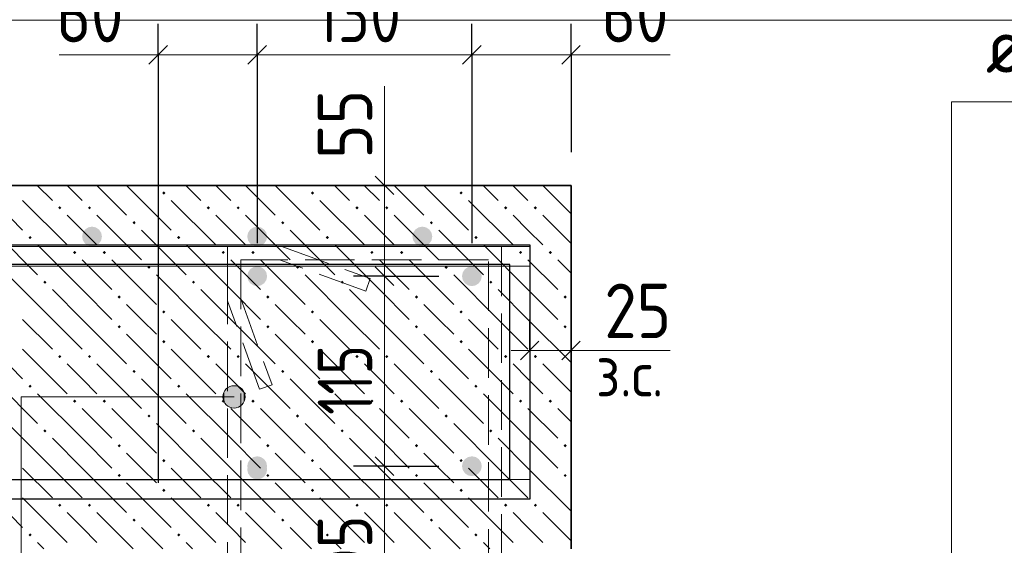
# Model space of a CAD drawing. Header units: millimetres. Extents: x 0 to 42000, y 0 to 29700.
# Tile 24 of 33: x 28089 to 32063, y 24549 to 26670. Entities that reach past the tile are written whole.
import ezdxf

# ---------------------------------------------------------------- set-up
doc = ezdxf.new("R2010")
doc.units = ezdxf.units.MM
doc.linetypes.add('______2', pattern=[270, 200, -70])
for name, color, linetype, lineweight in [('S1 Стержни арматуры фон', 7, 'Continuous', 25), ('Standard', 7, 'Continuous', 25), ('ДОП Верх по У', 7, 'Continuous', 18), ('ДОП Верх по Х', 7, 'Continuous', 18), ('ЖБ Перекрытие верхний уровень', 7, 'Continuous', 18), ('Обрамление П-обр. равн.', 7, 'Continuous', 25), ('Поперечное армирование AW фон', 7, 'Continuous', 25), ('Размерная линия_ общее', 7, 'Continuous', 13), ('Фоновоя арматура Х1', 7, 'Continuous', 25)]:
    doc.layers.add(name, color=color, linetype=linetype, lineweight=lineweight)
doc.styles.add('ISOCPEUR', font='txt')

msp = doc.modelspace()

# ---------------------------------------------------------------- hatches: boundary and pattern name
at = {"layer": 'S1 Стержни арматуры фон', "linetype": 'Continuous', "lineweight": 13, "transparency": 33554687}
for points in [[(29087.6, 25634.9), (29084.5, 25650.2), (29075.9, 25663.1), (29062.9, 25671.8), (29047.6, 25674.9), (29032.3, 25671.8), (29019.3, 25663.1), (29010.6, 25650.2), (29007.6, 25634.9), (29010.6, 25619.5), (29019.3, 25606.6), (29032.3, 25597.9), (29047.6, 25594.9), (29062.9, 25597.9), (29075.9, 25606.6), (29084.5, 25619.5)], [(29954.2, 25634.9), (29951.2, 25650.2), (29942.5, 25663.1), (29929.6, 25671.8), (29914.3, 25674.9), (29898.9, 25671.8), (29886, 25663.1), (29877.3, 25650.2), (29874.2, 25634.9), (29877.3, 25619.5), (29886, 25606.6), (29898.9, 25597.9), (29914.3, 25594.9), (29929.6, 25597.9), (29942.5, 25606.6), (29951.2, 25619.5)], [(29087.6, 24868.2), (29084.5, 24883.5), (29075.9, 24896.5), (29062.9, 24905.1), (29047.6, 24908.2), (29032.3, 24905.1), (29019.3, 24896.5), (29010.6, 24883.5), (29007.6, 24868.2), (29010.6, 24852.9), (29019.3, 24839.9), (29032.3, 24831.2), (29047.6, 24828.2), (29062.9, 24831.2), (29075.9, 24839.9), (29084.5, 24852.9)], [(29954.2, 24868.2), (29951.2, 24883.5), (29942.5, 24896.5), (29929.6, 24905.1), (29914.3, 24908.2), (29898.9, 24905.1), (29886, 24896.5), (29877.3, 24883.5), (29874.2, 24868.2), (29877.3, 24852.9), (29886, 24839.9), (29898.9, 24831.2), (29914.3, 24828.2), (29929.6, 24831.2), (29942.5, 24839.9), (29951.2, 24852.9)]]:
    msp.add_hatch(color=7, dxfattribs=at).paths.add_polyline_path(points)
at = {"layer": 'Standard', "linetype": 'Continuous', "lineweight": 13, "transparency": 33554687}
for points in [[(28915.5, 25125.5), (28915.5, 25170.5), (28909.2, 25148)], [(28931.7, 25109.3), (28931.7, 25186.7), (28915.5, 25170.5)], [(28931.7, 25109.3), (28915.5, 25170.5), (28915.5, 25125.5)], [(28954.2, 25103), (28954.2, 25193), (28931.7, 25186.7)], [(28954.2, 25103), (28931.7, 25186.7), (28931.7, 25109.3)], [(28976.8, 25109.3), (28976.8, 25186.7), (28954.2, 25193)], [(28976.8, 25109.3), (28954.2, 25193), (28954.2, 25103)], [(28993, 25125.5), (28993, 25170.5), (28976.8, 25186.7)], [(28993, 25125.5), (28976.8, 25186.7), (28976.8, 25109.3)], [(28993, 25170.5), (28993, 25125.5), (28999.2, 25148)]]:
    msp.add_hatch(color=7, dxfattribs=at).paths.add_polyline_path(points)
at = {"layer": 'ДОП Верх по У', "linetype": 'Continuous', "lineweight": 25, "transparency": 33554687}
for points in [[(28420.9, 25794.9), (28417.9, 25810.2), (28409.2, 25823.1), (28396.2, 25831.8), (28380.9, 25834.9), (28365.6, 25831.8), (28352.6, 25823.1), (28344, 25810.2), (28340.9, 25794.9), (28344, 25779.5), (28352.6, 25766.6), (28365.6, 25757.9), (28380.9, 25754.9), (28396.2, 25757.9), (28409.2, 25766.6), (28417.9, 25779.5)], [(29754.2, 25794.9), (29751.2, 25810.2), (29742.5, 25823.1), (29729.6, 25831.8), (29714.3, 25834.9), (29698.9, 25831.8), (29686, 25823.1), (29677.3, 25810.2), (29674.2, 25794.9), (29677.3, 25779.5), (29686, 25766.6), (29698.9, 25757.9), (29714.3, 25754.9), (29729.6, 25757.9), (29742.5, 25766.6), (29751.2, 25779.5)]]:
    msp.add_hatch(color=7, dxfattribs=at).paths.add_polyline_path(points)
at = {"layer": 'ЖБ Перекрытие верхний уровень', "linetype": 'Continuous', "lineweight": 18, "transparency": 33554687}
for points in [[(28664.2, 25970.8), (28670.6, 25977.3), (28677.1, 25970.8), (28670.6, 25964.3)], [(29264.2, 25970.8), (29270.6, 25977.3), (29277.1, 25970.8), (29270.6, 25964.3)], [(29864.2, 25970.8), (29870.6, 25977.3), (29877.1, 25970.8), (29870.6, 25964.3)], [(28244.2, 25910.8), (28250.7, 25917.3), (28257.1, 25910.8), (28250.7, 25904.3)], [(28364.2, 25910.8), (28370.6, 25917.3), (28377.1, 25910.8), (28370.6, 25904.3)], [(28844.2, 25910.8), (28850.7, 25917.3), (28857.1, 25910.8), (28850.7, 25904.3)], [(28964.2, 25910.8), (28970.6, 25917.3), (28977.1, 25910.8), (28970.6, 25904.3)], [(29444.2, 25910.8), (29450.7, 25917.3), (29457.1, 25910.8), (29450.7, 25904.3)], [(29564.2, 25910.8), (29570.6, 25917.3), (29577.1, 25910.8), (29570.6, 25904.3)], [(30044.2, 25910.8), (30050.7, 25917.3), (30057.1, 25910.8), (30050.7, 25904.3)], [(30164.2, 25910.8), (30170.6, 25917.3), (30177.1, 25910.8), (30170.6, 25904.3)], [(28544.2, 25850.8), (28550.7, 25857.3), (28557.1, 25850.8), (28550.7, 25844.3)], [(29144.2, 25850.8), (29150.7, 25857.3), (29157.1, 25850.8), (29150.7, 25844.3)], [(29744.2, 25850.8), (29750.7, 25857.3), (29757.1, 25850.8), (29750.7, 25844.3)], [(28124.2, 25790.8), (28130.7, 25797.3), (28137.2, 25790.8), (28130.7, 25784.3)], [(28724.2, 25790.8), (28730.7, 25797.3), (28737.2, 25790.8), (28730.7, 25784.3)], [(29324.2, 25790.8), (29330.7, 25797.3), (29337.2, 25790.8), (29330.7, 25784.3)], [(29924.2, 25790.8), (29930.7, 25797.3), (29937.2, 25790.8), (29930.7, 25784.3)], [(28304.2, 25730.8), (28310.7, 25737.3), (28317.2, 25730.8), (28310.7, 25724.3)], [(28424.2, 25730.8), (28430.7, 25737.3), (28437.2, 25730.8), (28430.7, 25724.3)], [(28904.2, 25730.8), (28910.7, 25737.3), (28917.2, 25730.8), (28910.7, 25724.3)], [(29024.2, 25730.8), (29030.7, 25737.3), (29037.2, 25730.8), (29030.7, 25724.3)], [(29504.2, 25730.8), (29510.7, 25737.3), (29517.2, 25730.8), (29510.7, 25724.3)], [(29624.2, 25730.8), (29630.7, 25737.3), (29637.2, 25730.8), (29630.7, 25724.3)], [(30104.2, 25730.8), (30110.7, 25737.3), (30117.2, 25730.8), (30110.7, 25724.3)], [(30224.2, 25730.8), (30230.7, 25737.3), (30237.2, 25730.8), (30230.7, 25724.3)], [(28604.2, 25670.8), (28610.7, 25677.3), (28617.2, 25670.8), (28610.7, 25664.3)], [(29204.2, 25670.8), (29210.7, 25677.3), (29217.2, 25670.8), (29210.7, 25664.3)], [(29804.2, 25670.8), (29810.7, 25677.3), (29817.2, 25670.8), (29810.7, 25664.3)], [(28184.1, 25610.8), (28190.6, 25617.3), (28197.1, 25610.8), (28190.6, 25604.3)], [(28784.1, 25610.8), (28790.6, 25617.3), (28797.1, 25610.8), (28790.6, 25604.3)], [(29384.1, 25610.8), (29390.6, 25617.3), (29397.1, 25610.8), (29390.6, 25604.3)], [(29984.1, 25610.8), (29990.6, 25617.3), (29997.1, 25610.8), (29990.6, 25604.3)], [(28484.1, 25550.8), (28490.6, 25557.3), (28497.1, 25550.8), (28490.6, 25544.3)], [(29084.1, 25550.8), (29090.6, 25557.3), (29097.1, 25550.8), (29090.6, 25544.3)], [(29684.1, 25550.8), (29690.6, 25557.3), (29697.1, 25550.8), (29690.6, 25544.3)], [(30284.1, 25550.8), (30290.6, 25557.3), (30297.1, 25550.8), (30290.6, 25544.3)], [(28664.2, 25490.8), (28670.6, 25497.3), (28677.1, 25490.8), (28670.6, 25484.3)], [(29264.2, 25490.8), (29270.6, 25497.3), (29277.1, 25490.8), (29270.6, 25484.3)], [(29864.2, 25490.8), (29870.6, 25497.3), (29877.1, 25490.8), (29870.6, 25484.3)], [(28484.1, 25430.8), (28490.6, 25437.3), (28497.1, 25430.8), (28490.6, 25424.3)], [(29084.1, 25430.8), (29090.6, 25437.3), (29097.1, 25430.8), (29090.6, 25424.3)], [(29684.1, 25430.8), (29690.6, 25437.3), (29697.1, 25430.8), (29690.6, 25424.3)], [(30284.1, 25430.8), (30290.6, 25437.3), (30297.1, 25430.8), (30290.6, 25424.3)], [(28664.2, 25370.8), (28670.6, 25377.3), (28677.1, 25370.8), (28670.6, 25364.3)], [(29264.2, 25370.8), (29270.6, 25377.3), (29277.1, 25370.8), (29270.6, 25364.3)], [(29864.2, 25370.8), (29870.6, 25377.3), (29877.1, 25370.8), (29870.6, 25364.3)], [(28244.2, 25310.8), (28250.7, 25317.3), (28257.1, 25310.8), (28250.7, 25304.3)], [(28364.2, 25310.8), (28370.6, 25317.3), (28377.1, 25310.8), (28370.6, 25304.3)], [(28844.2, 25310.8), (28850.7, 25317.3), (28857.1, 25310.8), (28850.7, 25304.3)], [(28964.2, 25310.8), (28970.6, 25317.3), (28977.1, 25310.8), (28970.6, 25304.3)], [(29444.2, 25310.8), (29450.7, 25317.3), (29457.1, 25310.8), (29450.7, 25304.3)], [(29564.2, 25310.8), (29570.6, 25317.3), (29577.1, 25310.8), (29570.6, 25304.3)], [(30044.2, 25310.8), (30050.7, 25317.3), (30057.1, 25310.8), (30050.7, 25304.3)], [(30164.2, 25310.8), (30170.6, 25317.3), (30177.1, 25310.8), (30170.6, 25304.3)], [(28544.2, 25250.8), (28550.7, 25257.3), (28557.1, 25250.8), (28550.7, 25244.3)], [(29144.2, 25250.8), (29150.7, 25257.3), (29157.1, 25250.8), (29150.7, 25244.3)], [(29744.2, 25250.8), (29750.7, 25257.3), (29757.1, 25250.8), (29750.7, 25244.3)], [(28124.2, 25190.8), (28130.7, 25197.3), (28137.2, 25190.8), (28130.7, 25184.3)], [(28724.2, 25190.8), (28730.7, 25197.3), (28737.2, 25190.8), (28730.7, 25184.3)], [(29324.2, 25190.8), (29330.7, 25197.3), (29337.2, 25190.8), (29330.7, 25184.3)], [(29924.2, 25190.8), (29930.7, 25197.3), (29937.2, 25190.8), (29930.7, 25184.3)], [(28304.2, 25130.8), (28310.7, 25137.3), (28317.2, 25130.8), (28310.7, 25124.3)], [(28424.2, 25130.8), (28430.7, 25137.3), (28437.2, 25130.8), (28430.7, 25124.3)], [(28904.2, 25130.8), (28910.7, 25137.3), (28917.2, 25130.8), (28910.7, 25124.3)], [(29024.2, 25130.8), (29030.7, 25137.3), (29037.2, 25130.8), (29030.7, 25124.3)], [(29504.2, 25130.8), (29510.7, 25137.3), (29517.2, 25130.8), (29510.7, 25124.3)], [(29624.2, 25130.8), (29630.7, 25137.3), (29637.2, 25130.8), (29630.7, 25124.3)], [(30104.2, 25130.8), (30110.7, 25137.3), (30117.2, 25130.8), (30110.7, 25124.3)], [(30224.2, 25130.8), (30230.7, 25137.3), (30237.2, 25130.8), (30230.7, 25124.3)], [(28604.2, 25070.8), (28610.7, 25077.3), (28617.2, 25070.8), (28610.7, 25064.3)], [(29204.2, 25070.8), (29210.7, 25077.3), (29217.2, 25070.8), (29210.7, 25064.3)], [(29804.2, 25070.8), (29810.7, 25077.3), (29817.2, 25070.8), (29810.7, 25064.3)], [(28184.1, 25010.8), (28190.6, 25017.3), (28197.1, 25010.8), (28190.6, 25004.3)], [(28784.1, 25010.8), (28790.6, 25017.3), (28797.1, 25010.8), (28790.6, 25004.3)], [(29384.1, 25010.8), (29390.6, 25017.3), (29397.1, 25010.8), (29390.6, 25004.3)], [(29984.1, 25010.8), (29990.6, 25017.3), (29997.1, 25010.8), (29990.6, 25004.3)], [(28484.1, 24950.8), (28490.6, 24957.3), (28497.1, 24950.8), (28490.6, 24944.3)], [(29084.1, 24950.8), (29090.6, 24957.3), (29097.1, 24950.8), (29090.6, 24944.3)], [(29684.1, 24950.8), (29690.6, 24957.3), (29697.1, 24950.8), (29690.6, 24944.3)], [(30284.1, 24950.8), (30290.6, 24957.3), (30297.1, 24950.8), (30290.6, 24944.3)], [(28664.2, 24890.8), (28670.6, 24897.3), (28677.1, 24890.8), (28670.6, 24884.3)], [(29264.2, 24890.8), (29270.6, 24897.3), (29277.1, 24890.8), (29270.6, 24884.3)], [(29864.2, 24890.8), (29870.6, 24897.3), (29877.1, 24890.8), (29870.6, 24884.3)], [(28484.1, 24830.8), (28490.6, 24837.3), (28497.1, 24830.8), (28490.6, 24824.3)], [(29084.1, 24830.8), (29090.6, 24837.3), (29097.1, 24830.8), (29090.6, 24824.3)], [(29684.1, 24830.8), (29690.6, 24837.3), (29697.1, 24830.8), (29690.6, 24824.3)], [(30284.1, 24830.8), (30290.6, 24837.3), (30297.1, 24830.8), (30290.6, 24824.3)], [(28664.2, 24770.8), (28670.6, 24777.3), (28677.1, 24770.8), (28670.6, 24764.3)], [(29264.2, 24770.8), (29270.6, 24777.3), (29277.1, 24770.8), (29270.6, 24764.3)], [(29864.2, 24770.8), (29870.6, 24777.3), (29877.1, 24770.8), (29870.6, 24764.3)], [(28244.2, 24710.8), (28250.7, 24717.3), (28257.1, 24710.8), (28250.7, 24704.3)], [(28364.2, 24710.8), (28370.6, 24717.3), (28377.1, 24710.8), (28370.6, 24704.3)], [(28844.2, 24710.8), (28850.7, 24717.3), (28857.1, 24710.8), (28850.7, 24704.3)], [(28964.2, 24710.8), (28970.6, 24717.3), (28977.1, 24710.8), (28970.6, 24704.3)], [(29444.2, 24710.8), (29450.7, 24717.3), (29457.1, 24710.8), (29450.7, 24704.3)], [(29564.2, 24710.8), (29570.6, 24717.3), (29577.1, 24710.8), (29570.6, 24704.3)], [(30044.2, 24710.8), (30050.7, 24717.3), (30057.1, 24710.8), (30050.7, 24704.3)], [(30164.2, 24710.8), (30170.6, 24717.3), (30177.1, 24710.8), (30170.6, 24704.3)], [(28544.2, 24650.8), (28550.7, 24657.3), (28557.1, 24650.8), (28550.7, 24644.3)], [(29144.2, 24650.8), (29150.7, 24657.3), (29157.1, 24650.8), (29150.7, 24644.3)], [(29744.2, 24650.8), (29750.7, 24657.3), (29757.1, 24650.8), (29750.7, 24644.3)], [(28124.2, 24590.8), (28130.7, 24597.3), (28137.2, 24590.8), (28130.7, 24584.3)], [(28724.2, 24590.8), (28730.7, 24597.3), (28737.2, 24590.8), (28730.7, 24584.3)], [(29324.2, 24590.8), (29330.7, 24597.3), (29337.2, 24590.8), (29330.7, 24584.3)], [(29924.2, 24590.8), (29930.7, 24597.3), (29937.2, 24590.8), (29930.7, 24584.3)]]:
    msp.add_hatch(color=7, dxfattribs=at).paths.add_polyline_path(points, flags=16)
at = {"layer": 'Фоновоя арматура Х1', "linetype": 'Continuous', "lineweight": 18, "transparency": 33554687}
for points in [[(29087.6, 25794.9), (29084.5, 25810.2), (29075.9, 25823.1), (29062.9, 25831.8), (29047.6, 25834.9), (29032.3, 25831.8), (29019.3, 25823.1), (29010.6, 25810.2), (29007.6, 25794.9), (29010.6, 25779.5), (29019.3, 25766.6), (29032.3, 25757.9), (29047.6, 25754.9), (29062.9, 25757.9), (29075.9, 25766.6), (29084.5, 25779.5)], [(29087.6, 24854.9), (29084.5, 24870.2), (29075.9, 24883.1), (29062.9, 24891.8), (29047.6, 24894.9), (29032.3, 24891.8), (29019.3, 24883.1), (29010.6, 24870.2), (29007.6, 24854.9), (29010.6, 24839.6), (29019.3, 24826.6), (29032.3, 24817.9), (29047.6, 24814.8), (29062.9, 24817.9), (29075.9, 24826.6), (29084.5, 24839.6)]]:
    msp.add_hatch(color=7, dxfattribs=at).paths.add_polyline_path(points)

# ---------------------------------------------------------------- linework, layer by layer
at = {"layer": 'Standard', "color": 251, "linetype": 'Continuous', "lineweight": 13, "true_color": 0x656565, "transparency": 33554687}
for p, q in [((28647.6, 26528.6), (28247.6, 26528.6)), ((30314.3, 26528.6), (30714.3, 26528.6)), ((29561.9, 26001.5), (29561.9, 26401.5))]:
    msp.add_line(p, q, dxfattribs=at)
at = {"layer": 'Standard', "color": 7, "linetype": 'Continuous', "lineweight": 13, "transparency": 33554687}
for p, q in [((30314.3, 25334.9), (30714.3, 25334.9)), ((28954.2, 25193), (28954.2, 25193)), ((28909.2, 25148), (28909.2, 25148)), ((28999.2, 25148), (28999.2, 25148)), ((28954.2, 25103), (28954.2, 25103))]:
    msp.add_line(p, q, dxfattribs=at)
at = {"layer": 'Standard', "color": 254, "linetype": 'Continuous', "lineweight": 13, "true_color": 0xc4c4ff, "transparency": 33554687}
msp.add_lwpolyline([(22744, 21334.9), (41115.4, 21334.9), (41115.4, 26668.2), (22744, 26668.2), (22744, 21334.9)], dxfattribs=at)
at = {"layer": 'Standard', "color": 7, "linetype": 'Continuous', "lineweight": 13, "transparency": 33554687}
for points in [[(31849.9, 24248.2), (31849.9, 26338.2), (34126.5, 26338.2)], [(28954.2, 25148), (28094.2, 25148), (28094.2, 23624.9), (25927.4, 23624.9)]]:
    msp.add_lwpolyline(points, dxfattribs=at)
msp.add_circle((28954.2, 25148), 45, dxfattribs=at)
at = {"layer": 'ЖБ Перекрытие верхний уровень', "color": 7, "linetype": 'Continuous', "lineweight": 35, "transparency": 33554687}
for p, q in [((30314.3, 26001.5), (23410.7, 26001.5)), ((30314.3, 24534.9), (30314.3, 26001.5))]:
    msp.add_line(p, q, dxfattribs=at)
at = {"layer": 'ЖБ Перекрытие верхний уровень', "color": 9, "linetype": 'Continuous', "lineweight": 18, "true_color": 0xc7c7c7, "transparency": 33554687}
for p, q in [((27920.7, 26000.8), (28100.7, 25820.8)), ((28160, 26001.5), (28220.7, 25940.8)), ((28280, 26001.5), (28340.7, 25940.8)), ((28400, 26001.5), (28520.7, 25880.8)), ((28520.7, 26000.8), (28700.7, 25820.8)), ((28640.7, 26000.8), (28640, 26001.5)), ((28760, 26001.5), (28820.7, 25940.8)), ((28880, 26001.5), (28940.7, 25940.8)), ((29000, 26001.5), (29120.7, 25880.8)), ((29120.7, 26000.8), (29300.7, 25820.8)), ((29240.7, 26000.8), (29240, 26001.5)), ((29360, 26001.5), (29420.7, 25940.8)), ((29480, 26001.5), (29540.7, 25940.8)), ((29600, 26001.5), (29720.7, 25880.8)), ((29720.7, 26000.8), (29900.7, 25820.8)), ((29840.7, 26000.8), (29840, 26001.5)), ((29960, 26001.5), (30020.7, 25940.8)), ((30080, 26001.5), (30140.7, 25940.8)), ((30200, 26001.5), (30314.3, 25887.2)), ((28100.7, 25940.8), (28280.7, 25760.8)), ((28700.7, 25940.8), (28880.7, 25760.8)), ((29300.7, 25940.8), (29480.7, 25760.8)), ((29900.7, 25940.8), (30080.7, 25760.8)), ((28340.7, 25820.8), (28280.7, 25880.8)), ((28400.7, 25880.8), (28580.7, 25700.8)), ((28940.7, 25820.8), (28880.7, 25880.8)), ((29000.7, 25880.8), (29180.7, 25700.8)), ((29540.7, 25820.8), (29480.7, 25880.8)), ((29600.7, 25880.8), (29780.7, 25700.8)), ((30140.7, 25820.8), (30080.7, 25880.8)), ((30200.7, 25880.8), (30314.3, 25767.2)), ((27980.7, 25820.8), (28160.7, 25640.8)), ((28400.7, 25760.8), (28340.7, 25820.8)), ((28580.7, 25820.8), (28760.7, 25640.8)), ((29000.7, 25760.8), (28940.7, 25820.8)), ((29180.7, 25820.8), (29360.7, 25640.8)), ((29600.7, 25760.8), (29540.7, 25820.8)), ((29780.7, 25820.8), (29960.7, 25640.8)), ((30200.7, 25760.8), (30140.7, 25820.8)), ((28340.7, 25580.8), (28160.7, 25760.8)), ((28940.7, 25580.8), (28760.7, 25760.8)), ((29540.7, 25580.8), (29360.7, 25760.8)), ((30140.7, 25580.8), (29960.7, 25760.8)), ((28340.7, 25700.8), (28460.7, 25580.8)), ((28460.7, 25700.8), (28640.7, 25520.8)), ((28940.7, 25700.8), (29060.7, 25580.8)), ((29060.7, 25700.8), (29240.7, 25520.8)), ((29540.7, 25700.8), (29660.7, 25580.8)), ((29660.7, 25700.8), (29840.7, 25520.8)), ((30140.7, 25700.8), (30260.7, 25580.8)), ((30260.7, 25700.8), (30314.3, 25647.2)), ((28220.7, 25460.8), (28040.7, 25640.8)), ((28820.7, 25460.8), (28640.7, 25640.8)), ((29420.7, 25460.8), (29240.7, 25640.8)), ((30020.7, 25460.8), (29840.7, 25640.8)), ((28220.7, 25580.8), (28340.7, 25460.8)), ((28340.7, 25580.8), (28460.7, 25460.8)), ((28820.7, 25580.8), (28940.7, 25460.8)), ((28940.7, 25580.8), (29060.7, 25460.8)), ((29420.7, 25580.8), (29540.7, 25460.8)), ((29540.7, 25580.8), (29660.7, 25460.8)), ((30020.7, 25580.8), (30140.7, 25460.8)), ((30140.7, 25580.8), (30260.7, 25460.8)), ((28580.7, 25460.8), (28520.7, 25520.8)), ((29180.7, 25460.8), (29120.7, 25520.8)), ((29780.7, 25460.8), (29720.7, 25520.8)), ((28100.7, 25460.8), (28220.7, 25340.8)), ((28220.7, 25460.8), (28340.7, 25340.8)), ((28340.7, 25460.8), (28520.7, 25280.8)), ((28640.7, 25400.8), (28580.7, 25460.8)), ((28700.7, 25460.8), (28820.7, 25340.8)), ((28820.7, 25460.8), (28940.7, 25340.8)), ((28940.7, 25460.8), (29120.7, 25280.8)), ((29240.7, 25400.8), (29180.7, 25460.8)), ((29300.7, 25460.8), (29420.7, 25340.8)), ((29420.7, 25460.8), (29540.7, 25340.8)), ((29540.7, 25460.8), (29720.7, 25280.8)), ((29840.7, 25400.8), (29780.7, 25460.8)), ((29900.7, 25460.8), (30020.7, 25340.8)), ((30020.7, 25460.8), (30140.7, 25340.8)), ((30140.7, 25460.8), (30314.3, 25287.2)), ((27920.7, 25400.8), (28100.7, 25220.8)), ((28520.7, 25400.8), (28700.7, 25220.8)), ((29120.7, 25400.8), (29300.7, 25220.8)), ((29720.7, 25400.8), (29900.7, 25220.8)), ((28100.7, 25340.8), (28280.7, 25160.8)), ((28700.7, 25340.8), (28880.7, 25160.8)), ((29300.7, 25340.8), (29480.7, 25160.8)), ((29900.7, 25340.8), (30080.7, 25160.8)), ((28340.7, 25220.8), (28280.7, 25280.8)), ((28400.7, 25280.8), (28580.7, 25100.8)), ((28940.7, 25220.8), (28880.7, 25280.8)), ((29000.7, 25280.8), (29180.7, 25100.8)), ((29540.7, 25220.8), (29480.7, 25280.8)), ((29600.7, 25280.8), (29780.7, 25100.8)), ((30140.7, 25220.8), (30080.7, 25280.8)), ((30200.7, 25280.8), (30314.3, 25167.2)), ((27980.7, 25220.8), (28160.7, 25040.8)), ((28400.7, 25160.8), (28340.7, 25220.8)), ((28580.7, 25220.8), (28760.7, 25040.8)), ((29000.7, 25160.8), (28940.7, 25220.8)), ((29180.7, 25220.8), (29360.7, 25040.8)), ((29600.7, 25160.8), (29540.7, 25220.8)), ((29780.7, 25220.8), (29960.7, 25040.8)), ((30200.7, 25160.8), (30140.7, 25220.8)), ((28340.7, 24980.8), (28160.7, 25160.8)), ((28940.7, 24980.8), (28760.7, 25160.8)), ((29540.7, 24980.8), (29360.7, 25160.8)), ((30140.7, 24980.8), (29960.7, 25160.8)), ((28340.7, 25100.8), (28460.7, 24980.8)), ((28460.7, 25100.8), (28640.7, 24920.8)), ((28940.7, 25100.8), (29060.7, 24980.8)), ((29060.7, 25100.8), (29240.7, 24920.8)), ((29540.7, 25100.8), (29660.7, 24980.8)), ((29660.7, 25100.8), (29840.7, 24920.8)), ((30140.7, 25100.8), (30260.7, 24980.8)), ((30260.7, 25100.8), (30314.3, 25047.2)), ((28220.7, 24860.8), (28040.7, 25040.8)), ((28820.7, 24860.8), (28640.7, 25040.8)), ((29420.7, 24860.8), (29240.7, 25040.8)), ((30020.7, 24860.8), (29840.7, 25040.8)), ((28220.7, 24980.8), (28340.7, 24860.8)), ((28340.7, 24980.8), (28460.7, 24860.8)), ((28820.7, 24980.8), (28940.7, 24860.8)), ((28940.7, 24980.8), (29060.7, 24860.8)), ((29420.7, 24980.8), (29540.7, 24860.8)), ((29540.7, 24980.8), (29660.7, 24860.8)), ((30020.7, 24980.8), (30140.7, 24860.8)), ((30140.7, 24980.8), (30260.7, 24860.8)), ((28580.7, 24860.8), (28520.7, 24920.8)), ((29180.7, 24860.8), (29120.7, 24920.8)), ((29780.7, 24860.8), (29720.7, 24920.8)), ((28100.7, 24860.8), (28220.7, 24740.8)), ((28220.7, 24860.8), (28340.7, 24740.8)), ((28340.7, 24860.8), (28520.7, 24680.8)), ((28640.7, 24800.8), (28580.7, 24860.8)), ((28700.7, 24860.8), (28820.7, 24740.8)), ((28820.7, 24860.8), (28940.7, 24740.8)), ((28940.7, 24860.8), (29120.7, 24680.8)), ((29240.7, 24800.8), (29180.7, 24860.8)), ((29300.7, 24860.8), (29420.7, 24740.8)), ((29420.7, 24860.8), (29540.7, 24740.8)), ((29540.7, 24860.8), (29720.7, 24680.8)), ((29840.7, 24800.8), (29780.7, 24860.8)), ((29900.7, 24860.8), (30020.7, 24740.8)), ((30020.7, 24860.8), (30140.7, 24740.8)), ((30140.7, 24860.8), (30314.3, 24687.2)), ((27920.7, 24800.8), (28100.7, 24620.8)), ((28520.7, 24800.8), (28700.7, 24620.8)), ((29120.7, 24800.8), (29300.7, 24620.8)), ((29720.7, 24800.8), (29900.7, 24620.8)), ((28100.7, 24740.8), (28280.7, 24560.8)), ((28700.7, 24740.8), (28880.7, 24560.8)), ((29300.7, 24740.8), (29480.7, 24560.8)), ((29900.7, 24740.8), (30080.7, 24560.8)), ((28340.7, 24620.8), (28280.7, 24680.8)), ((28400.7, 24680.8), (28546.6, 24534.9)), ((28940.7, 24620.8), (28880.7, 24680.8)), ((29000.7, 24680.8), (29146.6, 24534.9)), ((29540.7, 24620.8), (29480.7, 24680.8)), ((29600.7, 24680.8), (29746.6, 24534.9)), ((30140.7, 24620.8), (30080.7, 24680.8)), ((30200.7, 24680.8), (30314.3, 24567.2)), ((28400.7, 24560.8), (28340.7, 24620.8)), ((28580.7, 24620.8), (28666.6, 24534.9)), ((29000.7, 24560.8), (28940.7, 24620.8)), ((29180.7, 24620.8), (29266.6, 24534.9)), ((29600.7, 24560.8), (29540.7, 24620.8)), ((29780.7, 24620.8), (29866.6, 24534.9)), ((30200.7, 24560.8), (30140.7, 24620.8)), ((28186.6, 24534.9), (28160.7, 24560.8)), ((28786.6, 24534.9), (28760.7, 24560.8)), ((29386.6, 24534.9), (29360.7, 24560.8)), ((29986.6, 24534.9), (29960.7, 24560.8))]:
    msp.add_line(p, q, dxfattribs=at)
at = {"layer": 'Обрамление П-обр. равн.', "color": 38, "linetype": 'Continuous', "lineweight": 25, "true_color": 0x5f1e0f, "transparency": 33554687}
msp.add_lwpolyline([(26067.6, 25761.5), (30147.6, 25761.5), (30147.6, 24734.9), (26067.6, 24734.9), (26067.6, 24814.8), (30067.6, 24814.8), (30067.6, 25681.5), (26067.6, 25681.5), (26067.6, 25761.5)], dxfattribs=at)
at = {"layer": 'Поперечное армирование AW фон', "color": 253, "linetype": '______2', "lineweight": 13, "true_color": 0xa0a0a0, "transparency": 33554687}
msp.add_lwpolyline([(29485.6, 25574.9), (29137.8, 25701.5), (28980.9, 25701.5), (28980.9, 23334.8), (29980.9, 23334.8), (29980.9, 25701.5), (28980.9, 25701.5), (28980.9, 25544.7), (29107.5, 25196.8), (29057.4, 25178.6), (28927.6, 25535.2), (28927.6, 25754.8), (30034.3, 25754.8), (30034.3, 23281.5), (28927.6, 23281.5), (28927.6, 25754.8), (29147.2, 25754.8), (29503.8, 25625), (29485.6, 25574.9)], dxfattribs=at)
at = {"layer": 'Размерная линия_ общее', "color": 251, "linetype": 'Continuous', "lineweight": -3, "true_color": 0x656565, "transparency": 33554687}
for p, q in [((28647.6, 26528.6), (28647.6, 26653.6)), ((29047.6, 26528.6), (29047.6, 26653.6)), ((29914.3, 26528.6), (29914.3, 26653.6)), ((30314.3, 26528.6), (30314.3, 26653.6)), ((28647.6, 26528.6), (28647.6, 26403.6)), ((28647.6, 26528.6), (28647.6, 24801.5)), ((29047.6, 26528.6), (29047.6, 26403.6)), ((29047.6, 26528.6), (29047.6, 25768.2)), ((29914.3, 26528.6), (29914.3, 26403.6)), ((29914.3, 26528.6), (29914.3, 25768.2)), ((30314.3, 26528.6), (30314.3, 26403.6)), ((30314.3, 26528.6), (30314.3, 26134.9)), ((29561.9, 26001.5), (29436.9, 26001.5)), ((29561.9, 26001.5), (29686.9, 26001.5)), ((29561.9, 26001.5), (29561.9, 26001.5)), ((29561.9, 25634.9), (29436.9, 25634.9)), ((29561.9, 25634.9), (29686.9, 25634.9)), ((29561.9, 25634.9), (29780.9, 25634.9)), ((29561.9, 24868.2), (29436.9, 24868.2)), ((29561.9, 24868.2), (29686.9, 24868.2)), ((29561.9, 24868.2), (29780.9, 24868.2))]:
    msp.add_line(p, q, dxfattribs=at)
at = {"layer": 'Размерная линия_ общее', "color": 251, "linetype": 'Continuous', "lineweight": 25, "true_color": 0x656565, "transparency": 33554687}
for p, q in [((28685.1, 26566.1), (28610.1, 26491.1)), ((29085.1, 26566.1), (29010.1, 26491.1)), ((29951.7, 26566.1), (29876.8, 26491.1)), ((30351.7, 26566.1), (30276.8, 26491.1)), ((29524.4, 26039), (29599.4, 25964)), ((29524.4, 25672.4), (29599.4, 25597.4)), ((29524.4, 24905.7), (29599.4, 24830.7))]:
    msp.add_line(p, q, dxfattribs=at)
at = {"layer": 'Размерная линия_ общее', "color": 251, "linetype": 'Continuous', "lineweight": 13, "true_color": 0x656565, "transparency": 33554687}
for p, q in [((28647.6, 26528.6), (28572.6, 26528.6)), ((29047.6, 26528.6), (28647.6, 26528.6)), ((29914.3, 26528.6), (29047.6, 26528.6)), ((30314.3, 26528.6), (29914.3, 26528.6)), ((30314.3, 26528.6), (30389.2, 26528.6)), ((29561.9, 26001.5), (29561.9, 26076.5)), ((29561.9, 26001.5), (29561.9, 25634.9)), ((29561.9, 25634.9), (29561.9, 24868.2)), ((29561.9, 24868.2), (29561.9, 24168.5))]:
    msp.add_line(p, q, dxfattribs=at)
at = {"layer": 'Размерная линия_ общее', "color": 253, "linetype": 'Continuous', "lineweight": -3, "true_color": 0xa0a0a0, "transparency": 33554687}
for p, q in [((30147.6, 25334.9), (30147.6, 25459.9)), ((30314.3, 25334.9), (30314.3, 25459.9)), ((30147.6, 25334.9), (30147.6, 25209.9)), ((30314.3, 25334.9), (30314.3, 25209.9))]:
    msp.add_line(p, q, dxfattribs=at)
at = {"layer": 'Размерная линия_ общее', "color": 7, "linetype": 'Continuous', "lineweight": 25, "transparency": 33554687}
for p, q in [((30110.1, 25297.4), (30185.1, 25372.4)), ((30276.8, 25297.4), (30351.7, 25372.4))]:
    msp.add_line(p, q, dxfattribs=at)
at = {"layer": 'Размерная линия_ общее', "color": 7, "linetype": 'Continuous', "lineweight": 13, "transparency": 33554687}
for p, q in [((30147.6, 25334.9), (30072.6, 25334.9)), ((30147.6, 25334.9), (30314.3, 25334.9)), ((30314.3, 25334.9), (30389.2, 25334.9))]:
    msp.add_line(p, q, dxfattribs=at)
at = {"layer": 'Фоновоя арматура Х1', "color": 251, "linetype": 'Continuous', "lineweight": 18, "true_color": 0x656565, "transparency": 33554687}
for points in [[(23370.7, 25754.9), (30147.6, 25754.9), (30147.6, 25674.9), (23370.7, 25674.9), (23370.7, 25754.9)], [(23370.7, 24814.8), (30147.6, 24814.8), (30147.6, 24734.9), (23370.7, 24734.9), (23370.7, 24814.8)]]:
    msp.add_lwpolyline(points, dxfattribs=at)

# ---------------------------------------------------------------- texts
at = {"layer": 'ДОП Верх по Х', "color": 7, "linetype": 'Continuous', "lineweight": 13, "transparency": 33554687, "insert": (31988.9, 26455.5), "char_height": 220, "width": 2104.383, "attachment_point": 7, "style": 'ISOCPEUR'}
msp.add_mtext('\\W0.94;ø12 L=1830mm ', dxfattribs=at)
at = {"layer": 'Размерная линия_ общее', "color": 251, "linetype": 'Continuous', "lineweight": 25, "true_color": 0x656565, "transparency": 33554687, "char_height": 220, "attachment_point": 7, "style": 'ISOCPEUR'}
for s, insert, width in [('\\W0.87;60', (28237.9, 26578.6), 403.94), ('\\W0.83;130', (29282.9, 26578.6), 508.571), ('\\W0.87;60', (30437.9, 26578.6), 403.94)]:
    msp.add_mtext(s, dxfattribs=dict(at, insert=insert, width=width))
at = {"layer": 'Размерная линия_ общее', "color": 251, "linetype": 'Continuous', "lineweight": 25, "true_color": 0x656565, "transparency": 33554687, "char_height": 220, "attachment_point": 7, "rotation": 90, "style": 'ISOCPEUR'}
for s, insert, width in [('\\W0.87;55', (29511.9, 26108.5), 403.924), ('\\W0.74;115', (29511.9, 25075.5), 455.155), ('\\W0.83;105', (29511.9, 24320.3), 508.571)]:
    msp.add_mtext(s, dxfattribs=dict(at, insert=insert, width=width))
at = {"layer": 'Размерная линия_ общее', "color": 7, "linetype": 'Continuous', "lineweight": 25, "transparency": 33554687, "insert": (30448.7, 25384.9), "char_height": 220, "width": 403.924, "attachment_point": 7, "style": 'ISOCPEUR'}
msp.add_mtext('\\W0.87;25', dxfattribs=at)
at = {"layer": 'Размерная линия_ общее', "color": 7, "linetype": 'Continuous', "lineweight": 18, "transparency": 33554687, "insert": (30415.3, 25149.8), "char_height": 180, "width": 413.948, "attachment_point": 7, "style": 'ISOCPEUR'}
msp.add_mtext('\\W0.90;з.с.', dxfattribs=at)

doc.saveas('drawing.dxf')
